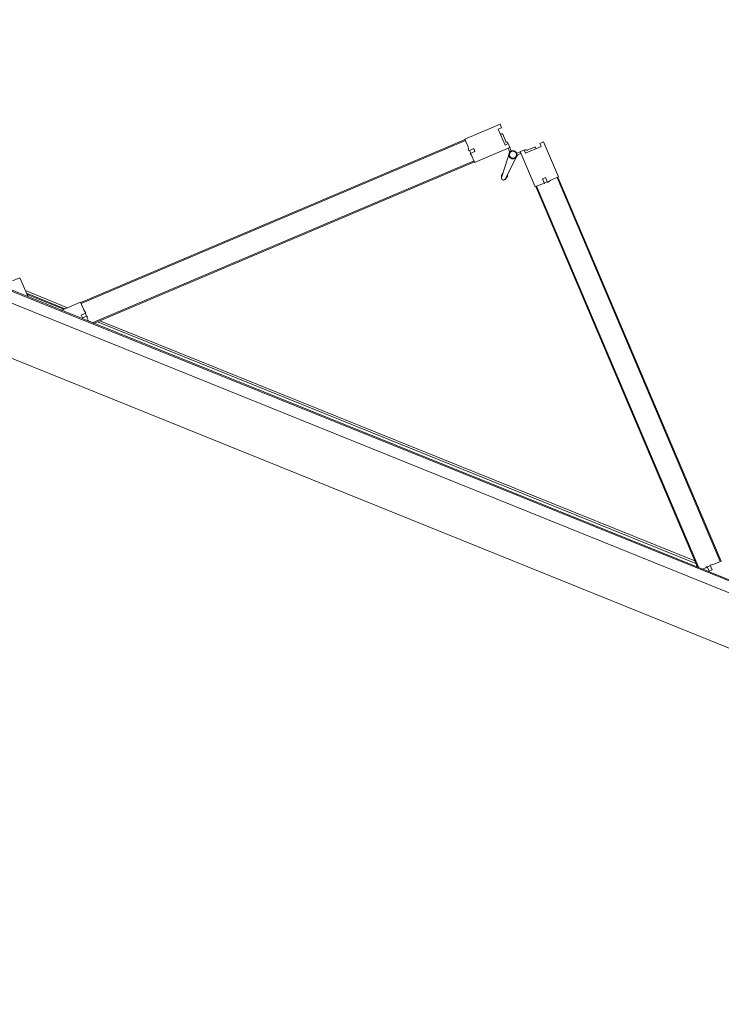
# Model space of a CAD drawing. Header units: millimetres. Extents: x 1512 to 2105, y 794 to 1149.
# Tile 158 of 256: x 1672 to 1673.39, y 1107.79 to 1109.75. Entities that reach past the tile are written whole.
import ezdxf

# ---------------------------------------------------------------- set-up
doc = ezdxf.new("R2010")
doc.units = ezdxf.units.MM
doc.layers.add('A-DOOR', color=31, linetype='Continuous', lineweight=9)

# ---------------------------------------------------------------- blocks, each defined once
blk = doc.blocks.new('5-panel_Bi-fold_external_door_10806 - Type 1-225860-همکف')
at = {"layer": 'A-DOOR'}
for p, q in [((-0.1205, 0.7449), (-0.1742, 0.6912)), ((-0.1148, 0.7393), (-0.1205, 0.7449)), ((-0.0274, 0.7449), (-0.033, 0.7393)), ((0.0264, 0.6912), (-0.0274, 0.7449)), ((-0.1198, 0.7343), (-0.1148, 0.7393)), ((-0.0957, 0.7103), (-0.1198, 0.7343)), ((-0.1103, 0.7284), (-0.112, 0.7266)), ((-0.1103, 0.7284), (-0.112, 0.7266)), ((-0.1103, 0.7284), (-0.112, 0.7266)), ((-0.097, 0.7173), (-0.1081, 0.7284)), ((-0.0281, 0.7343), (-0.0521, 0.7103)), ((-0.0397, 0.7284), (-0.0508, 0.7173)), ((-0.0358, 0.7266), (-0.0376, 0.7284)), ((-0.0358, 0.7266), (-0.0376, 0.7284)), ((-0.0358, 0.7266), (-0.0376, 0.7284)), ((-0.033, 0.7393), (-0.0281, 0.7343)), ((-0.1389, 0.6558), (-0.0851, 0.7096)), ((-0.0908, 0.7153), (-0.0957, 0.7103)), ((-0.0909, 0.7151), (-0.0924, 0.7165)), ((-0.0851, 0.7096), (-0.0908, 0.7153)), ((-0.0879, 0.7068), (-0.0837, 0.7025)), ((-0.0797, 0.7039), (-0.0853, 0.7094)), ((-0.0625, 0.7094), (-0.0681, 0.7039)), ((-0.0642, 0.7025), (-0.0599, 0.7068)), ((-0.0571, 0.7153), (-0.0627, 0.7096)), ((-0.0627, 0.7096), (-0.009, 0.6558)), ((-0.0521, 0.7103), (-0.0571, 0.7153)), ((-0.0554, 0.7165), (-0.0569, 0.7151)), ((-0.7598, 0.1042), (-0.1735, 0.6905)), ((-0.7584, 0.1027), (-0.1721, 0.6891)), ((-0.1742, 0.6912), (-0.1627, 0.6797)), ((-0.1735, 0.6905), (-0.1721, 0.6891)), ((-0.0812, 0.695), (-0.0779, 0.648)), ((-0.0699, 0.648), (-0.0666, 0.695)), ((-0.0674, 0.7031), (-0.0676, 0.7033)), ((-0.0674, 0.7031), (-0.0676, 0.7033)), ((-0.0674, 0.7031), (-0.0676, 0.7033)), ((-0.0674, 0.7031), (-0.0676, 0.7033)), ((-0.0674, 0.7031), (-0.0676, 0.7033)), ((-0.0674, 0.7031), (-0.0676, 0.7033)), ((-0.0674, 0.7031), (-0.0676, 0.7033)), ((-0.0674, 0.7031), (-0.0676, 0.7033)), ((-0.0674, 0.7031), (-0.0676, 0.7033)), ((0.0148, 0.6797), (0.0264, 0.6912)), ((0.0243, 0.6891), (0.0257, 0.6905)), ((0.0243, 0.6891), (0.6106, 0.1027)), ((0.0257, 0.6905), (0.612, 0.1042)), ((-0.1627, 0.6797), (-0.158, 0.6731)), ((-0.158, 0.6731), (-0.1507, 0.6804)), ((-0.1571, 0.6741), (-0.1528, 0.6698)), ((-0.1464, 0.6762), (-0.1536, 0.6691)), ((-0.1536, 0.6691), (-0.15, 0.667)), ((-0.1507, 0.6804), (-0.1464, 0.6762)), ((-0.15, 0.667), (-0.1389, 0.6558)), ((-0.009, 0.6558), (0.0022, 0.667)), ((-0.0014, 0.6762), (0.0029, 0.6804)), ((0.0057, 0.6691), (-0.0014, 0.6762)), ((0.0022, 0.667), (0.0057, 0.6691)), ((0.0029, 0.6804), (0.0102, 0.6731)), ((0.005, 0.6698), (0.0092, 0.6741)), ((0.0102, 0.6731), (0.0148, 0.6797)), ((-0.7235, 0.0755), (-0.141, 0.658)), ((-0.7207, 0.0755), (-0.1396, 0.6566)), ((-0.141, 0.658), (-0.1396, 0.6566)), ((-0.0796, 0.6523), (-0.0777, 0.647)), ((-0.0796, 0.6523), (-0.0779, 0.648)), ((-0.0777, 0.647), (-0.0796, 0.6523)), ((-0.0777, 0.647), (-0.0779, 0.648)), ((-0.0701, 0.647), (-0.0683, 0.6523)), ((-0.0683, 0.6523), (-0.0701, 0.647)), ((-0.0701, 0.647), (-0.07, 0.6474)), ((-0.0683, 0.6523), (-0.0699, 0.648)), ((-0.0083, 0.6566), (-0.0069, 0.658)), ((-0.0083, 0.6566), (0.5728, 0.0755)), ((-0.0069, 0.658), (0.5757, 0.0755)), ((-0.8905, 0.1049), (-0.902, 0.0933)), ((-0.861, 0.0755), (-0.8905, 0.1049)), ((-0.7605, 0.1049), (-0.7899, 0.0755)), ((-0.749, 0.0933), (-0.7605, 0.1049)), ((-0.7584, 0.1027), (-0.7598, 0.1042)), ((0.6127, 0.1049), (0.6012, 0.0933)), ((0.612, 0.1042), (0.6106, 0.1027)), ((-0.7803, 0.0851), (-0.8707, 0.0851)), ((-0.8667, 0.0811), (-0.7843, 0.0811)), ((-0.788, 0.0796), (-0.863, 0.0796)), ((-0.7498, 0.0814), (-0.7424, 0.0887)), ((-0.7455, 0.0771), (-0.7498, 0.0814)), ((-0.7424, 0.0887), (-0.749, 0.0933)), ((-0.7384, 0.0842), (-0.7455, 0.0771)), ((-0.7391, 0.0835), (-0.7434, 0.0877)), ((-0.7363, 0.0807), (-0.7384, 0.0842)), ((-0.7311, 0.0755), (-0.7363, 0.0807)), ((-0.715, 0.0811), (0.5672, 0.0811)), ((0.5632, 0.0851), (-0.711, 0.0851)), ((0.5885, 0.0807), (0.5833, 0.0755)), ((0.5906, 0.0842), (0.5885, 0.0807)), ((0.5977, 0.0771), (0.5906, 0.0842)), ((0.5956, 0.0877), (0.5913, 0.0835)), ((0.6012, 0.0933), (0.5946, 0.0887)), ((0.5946, 0.0887), (0.6019, 0.0814)), ((0.6019, 0.0814), (0.5977, 0.0771)), ((2.581, 0.0759), (-2.331, 0.0759)), ((2.581, 0.0737), (-2.331, 0.0737)), ((-2.331, 0.0516), (2.581, 0.0516)), ((-2.331, -0.05), (2.581, -0.05))]:
    blk.add_line(p, q, dxfattribs=at)
at = {"layer": 'A-DOOR', "flags": 128}
for points in [[(-0.0739, 0.7063), (-0.0742, 0.7063), (-0.0746, 0.7063), (-0.0749, 0.7063), (-0.0752, 0.7062), (-0.0755, 0.7062), (-0.0758, 0.7061), (-0.0761, 0.706), (-0.0764, 0.7059), (-0.0767, 0.7058), (-0.077, 0.7057), (-0.0773, 0.7056), (-0.0776, 0.7054), (-0.0779, 0.7053), (-0.0782, 0.7051), (-0.0784, 0.7049), (-0.0787, 0.7048), (-0.0789, 0.7046), (-0.0792, 0.7044), (-0.0794, 0.7041), (-0.0797, 0.7039), (-0.0799, 0.7037), (-0.0801, 0.7034), (-0.0803, 0.7032), (-0.0805, 0.7029), (-0.0806, 0.7027), (-0.0808, 0.7024), (-0.081, 0.7021), (-0.0811, 0.7018), (-0.0812, 0.7015), (-0.0814, 0.7012), (-0.0815, 0.7009), (-0.0816, 0.7006), (-0.0817, 0.7003), (-0.0817, 0.7), (-0.0818, 0.6997), (-0.0818, 0.6994), (-0.0819, 0.6991), (-0.0819, 0.6987), (-0.0819, 0.6984), (-0.0819, 0.6981), (-0.0819, 0.6978), (-0.0819, 0.6975), (-0.0818, 0.6972), (-0.0818, 0.6968), (-0.0817, 0.6965), (-0.0816, 0.6962), (-0.0815, 0.6959), (-0.0814, 0.6956), (-0.0813, 0.6953), (-0.0812, 0.695), (-0.0811, 0.6947), (-0.0809, 0.6944), (-0.0807, 0.6942), (-0.0806, 0.6939), (-0.0804, 0.6936), (-0.0802, 0.6934), (-0.08, 0.6931), (-0.0798, 0.6929), (-0.0796, 0.6927), (-0.0793, 0.6924), (-0.0791, 0.6922), (-0.0788, 0.692), (-0.0786, 0.6918), (-0.0783, 0.6917), (-0.078, 0.6915), (-0.0778, 0.6913), (-0.0775, 0.6912), (-0.0772, 0.691)], [(-0.0739, 0.7063), (-0.0742, 0.7063), (-0.0746, 0.7063), (-0.0749, 0.7063), (-0.0752, 0.7062), (-0.0755, 0.7062), (-0.0758, 0.7061), (-0.0761, 0.706), (-0.0764, 0.7059), (-0.0767, 0.7058), (-0.077, 0.7057), (-0.0773, 0.7056), (-0.0776, 0.7054), (-0.0779, 0.7053), (-0.0782, 0.7051), (-0.0784, 0.7049), (-0.0787, 0.7048), (-0.0789, 0.7046), (-0.0792, 0.7044), (-0.0794, 0.7041), (-0.0797, 0.7039), (-0.0799, 0.7037), (-0.0801, 0.7034), (-0.0803, 0.7032), (-0.0805, 0.7029), (-0.0806, 0.7027), (-0.0808, 0.7024), (-0.081, 0.7021), (-0.0811, 0.7018), (-0.0812, 0.7015), (-0.0814, 0.7012), (-0.0815, 0.7009), (-0.0816, 0.7006), (-0.0817, 0.7003), (-0.0817, 0.7), (-0.0818, 0.6997), (-0.0818, 0.6994), (-0.0819, 0.6991), (-0.0819, 0.6987), (-0.0819, 0.6984), (-0.0819, 0.6981), (-0.0819, 0.6978), (-0.0819, 0.6975), (-0.0818, 0.6972), (-0.0818, 0.6968), (-0.0817, 0.6965), (-0.0816, 0.6962), (-0.0815, 0.6959), (-0.0814, 0.6956), (-0.0813, 0.6953), (-0.0812, 0.695), (-0.0811, 0.6947), (-0.0809, 0.6944), (-0.0807, 0.6942), (-0.0806, 0.6939), (-0.0804, 0.6936), (-0.0802, 0.6934), (-0.08, 0.6931), (-0.0798, 0.6929), (-0.0796, 0.6927), (-0.0793, 0.6924), (-0.0791, 0.6922), (-0.0788, 0.692), (-0.0786, 0.6918), (-0.0783, 0.6917), (-0.078, 0.6915), (-0.0778, 0.6913), (-0.0775, 0.6912), (-0.0772, 0.691), (-0.0769, 0.6909), (-0.0766, 0.6908), (-0.0763, 0.6907), (-0.076, 0.6906), (-0.0757, 0.6905), (-0.0754, 0.6905), (-0.075, 0.6904), (-0.0747, 0.6904), (-0.0744, 0.6904), (-0.0741, 0.6903), (-0.0739, 0.6903)], [(-0.0739, 0.7063), (-0.0742, 0.7063), (-0.0746, 0.7063), (-0.0749, 0.7063), (-0.0752, 0.7062), (-0.0755, 0.7062), (-0.0758, 0.7061), (-0.0761, 0.706), (-0.0764, 0.7059), (-0.0767, 0.7058), (-0.077, 0.7057), (-0.0773, 0.7056), (-0.0776, 0.7054), (-0.0779, 0.7053), (-0.0782, 0.7051), (-0.0784, 0.7049), (-0.0787, 0.7048), (-0.0789, 0.7046), (-0.0792, 0.7044), (-0.0794, 0.7041), (-0.0797, 0.7039), (-0.0799, 0.7037), (-0.0801, 0.7034), (-0.0803, 0.7032), (-0.0805, 0.7029), (-0.0806, 0.7027), (-0.0808, 0.7024), (-0.081, 0.7021), (-0.0811, 0.7018), (-0.0812, 0.7015), (-0.0814, 0.7012), (-0.0815, 0.7009), (-0.0816, 0.7006), (-0.0817, 0.7003), (-0.0817, 0.7), (-0.0818, 0.6997), (-0.0818, 0.6994), (-0.0819, 0.6991), (-0.0819, 0.6987), (-0.0819, 0.6984), (-0.0819, 0.6981), (-0.0819, 0.6978), (-0.0819, 0.6975), (-0.0818, 0.6972), (-0.0818, 0.6968), (-0.0817, 0.6965), (-0.0816, 0.6962), (-0.0815, 0.6959), (-0.0814, 0.6956), (-0.0813, 0.6953), (-0.0812, 0.695), (-0.0811, 0.6947), (-0.0809, 0.6944), (-0.0807, 0.6942), (-0.0806, 0.6939), (-0.0804, 0.6936), (-0.0802, 0.6934), (-0.08, 0.6931), (-0.0798, 0.6929), (-0.0796, 0.6927), (-0.0793, 0.6924), (-0.0791, 0.6922), (-0.0788, 0.692), (-0.0786, 0.6918), (-0.0783, 0.6917), (-0.078, 0.6915), (-0.0778, 0.6913), (-0.0775, 0.6912), (-0.0772, 0.691)], [(-0.0739, 0.7063), (-0.0742, 0.7063), (-0.0746, 0.7063), (-0.0749, 0.7063), (-0.0752, 0.7062), (-0.0755, 0.7062), (-0.0758, 0.7061), (-0.0761, 0.706), (-0.0764, 0.7059), (-0.0767, 0.7058), (-0.077, 0.7057), (-0.0773, 0.7056), (-0.0776, 0.7054), (-0.0779, 0.7053), (-0.0782, 0.7051), (-0.0784, 0.7049), (-0.0787, 0.7048), (-0.0789, 0.7046), (-0.0792, 0.7044), (-0.0794, 0.7041), (-0.0797, 0.7039), (-0.0799, 0.7037), (-0.0801, 0.7034), (-0.0803, 0.7032), (-0.0805, 0.7029), (-0.0806, 0.7027), (-0.0808, 0.7024), (-0.081, 0.7021), (-0.0811, 0.7018), (-0.0812, 0.7015), (-0.0814, 0.7012), (-0.0815, 0.7009), (-0.0816, 0.7006), (-0.0817, 0.7003), (-0.0817, 0.7), (-0.0818, 0.6997), (-0.0818, 0.6994), (-0.0819, 0.6991), (-0.0819, 0.6987), (-0.0819, 0.6984), (-0.0819, 0.6981), (-0.0819, 0.6978), (-0.0819, 0.6975), (-0.0818, 0.6972), (-0.0818, 0.6968), (-0.0817, 0.6965), (-0.0816, 0.6962), (-0.0815, 0.6959), (-0.0814, 0.6956), (-0.0813, 0.6953), (-0.0812, 0.695), (-0.0811, 0.6947), (-0.0809, 0.6944), (-0.0807, 0.6942), (-0.0806, 0.6939), (-0.0804, 0.6936), (-0.0802, 0.6934), (-0.08, 0.6931), (-0.0798, 0.6929), (-0.0796, 0.6927), (-0.0793, 0.6924), (-0.0791, 0.6922), (-0.0788, 0.692), (-0.0786, 0.6918), (-0.0783, 0.6917), (-0.078, 0.6915), (-0.0778, 0.6913), (-0.0775, 0.6912), (-0.0772, 0.691)], [(-0.0739, 0.7063), (-0.0742, 0.7063), (-0.0746, 0.7063), (-0.0749, 0.7063), (-0.0752, 0.7062), (-0.0755, 0.7062), (-0.0758, 0.7061), (-0.0761, 0.706), (-0.0764, 0.7059), (-0.0767, 0.7058), (-0.077, 0.7057), (-0.0773, 0.7056), (-0.0776, 0.7054), (-0.0779, 0.7053), (-0.0782, 0.7051), (-0.0784, 0.7049), (-0.0787, 0.7048), (-0.0789, 0.7046), (-0.0792, 0.7044), (-0.0794, 0.7041), (-0.0797, 0.7039), (-0.0799, 0.7037), (-0.0801, 0.7034), (-0.0803, 0.7032), (-0.0805, 0.7029), (-0.0806, 0.7027), (-0.0808, 0.7024), (-0.081, 0.7021), (-0.0811, 0.7018), (-0.0812, 0.7015), (-0.0814, 0.7012), (-0.0815, 0.7009), (-0.0816, 0.7006), (-0.0817, 0.7003), (-0.0817, 0.7), (-0.0818, 0.6997), (-0.0818, 0.6994), (-0.0819, 0.6991), (-0.0819, 0.6987), (-0.0819, 0.6984), (-0.0819, 0.6981), (-0.0819, 0.6978), (-0.0819, 0.6975), (-0.0818, 0.6972), (-0.0818, 0.6968), (-0.0817, 0.6965), (-0.0816, 0.6962), (-0.0815, 0.6959), (-0.0814, 0.6956), (-0.0813, 0.6953), (-0.0812, 0.695), (-0.0811, 0.6947), (-0.0809, 0.6944), (-0.0807, 0.6942), (-0.0806, 0.6939), (-0.0804, 0.6936), (-0.0802, 0.6934), (-0.08, 0.6931), (-0.0798, 0.6929), (-0.0796, 0.6927), (-0.0793, 0.6924), (-0.0791, 0.6922), (-0.0788, 0.692), (-0.0786, 0.6918), (-0.0783, 0.6917), (-0.078, 0.6915), (-0.0778, 0.6913), (-0.0775, 0.6912), (-0.0772, 0.691)], [(-0.0742, 0.7063), (-0.0746, 0.7063), (-0.0749, 0.7063), (-0.0752, 0.7062), (-0.0755, 0.7062), (-0.0758, 0.7061), (-0.0761, 0.706), (-0.0764, 0.7059), (-0.0767, 0.7058), (-0.077, 0.7057), (-0.0773, 0.7056), (-0.0776, 0.7054), (-0.0779, 0.7053), (-0.0782, 0.7051), (-0.0784, 0.7049), (-0.0787, 0.7048), (-0.0789, 0.7046), (-0.0792, 0.7044), (-0.0794, 0.7041), (-0.0797, 0.7039), (-0.0799, 0.7037), (-0.0801, 0.7034), (-0.0803, 0.7032), (-0.0805, 0.7029)], [(-0.0742, 0.7063), (-0.0746, 0.7063), (-0.0749, 0.7063), (-0.0752, 0.7062), (-0.0755, 0.7062), (-0.0758, 0.7061), (-0.0761, 0.706), (-0.0764, 0.7059), (-0.0767, 0.7058), (-0.077, 0.7057), (-0.0773, 0.7056), (-0.0776, 0.7054), (-0.0779, 0.7053), (-0.0782, 0.7051), (-0.0784, 0.7049), (-0.0787, 0.7048), (-0.0789, 0.7046), (-0.0792, 0.7044), (-0.0794, 0.7041), (-0.0797, 0.7039), (-0.0799, 0.7037), (-0.0801, 0.7034), (-0.0803, 0.7032), (-0.0805, 0.7029)], [(-0.0742, 0.7063), (-0.0746, 0.7063), (-0.0749, 0.7063), (-0.0752, 0.7062), (-0.0755, 0.7062), (-0.0758, 0.7061), (-0.0761, 0.706), (-0.0764, 0.7059), (-0.0767, 0.7058), (-0.077, 0.7057), (-0.0773, 0.7056), (-0.0776, 0.7054), (-0.0779, 0.7053), (-0.0782, 0.7051), (-0.0784, 0.7049), (-0.0787, 0.7048), (-0.0789, 0.7046), (-0.0792, 0.7044), (-0.0794, 0.7041), (-0.0797, 0.7039), (-0.0799, 0.7037), (-0.0801, 0.7034), (-0.0803, 0.7032), (-0.0805, 0.7029)], [(-0.0742, 0.7063), (-0.0746, 0.7063), (-0.0749, 0.7063), (-0.0752, 0.7062), (-0.0755, 0.7062), (-0.0758, 0.7061), (-0.0761, 0.706), (-0.0764, 0.7059), (-0.0767, 0.7058), (-0.077, 0.7057), (-0.0773, 0.7056), (-0.0776, 0.7054), (-0.0779, 0.7053), (-0.0782, 0.7051), (-0.0784, 0.7049), (-0.0787, 0.7048), (-0.0789, 0.7046), (-0.0792, 0.7044), (-0.0794, 0.7041), (-0.0797, 0.7039), (-0.0799, 0.7037), (-0.0801, 0.7034), (-0.0803, 0.7032), (-0.0805, 0.7029)], [(-0.0742, 0.7063), (-0.0746, 0.7063), (-0.0749, 0.7063), (-0.0752, 0.7062), (-0.0755, 0.7062), (-0.0758, 0.7061), (-0.0761, 0.706), (-0.0764, 0.7059), (-0.0767, 0.7058), (-0.077, 0.7057), (-0.0773, 0.7056), (-0.0776, 0.7054), (-0.0779, 0.7053), (-0.0782, 0.7051), (-0.0784, 0.7049), (-0.0787, 0.7048), (-0.0789, 0.7046), (-0.0792, 0.7044), (-0.0794, 0.7041), (-0.0797, 0.7039), (-0.0799, 0.7037), (-0.0801, 0.7034), (-0.0803, 0.7032), (-0.0805, 0.7029)], [(-0.0742, 0.7063), (-0.0746, 0.7063), (-0.0749, 0.7063), (-0.0752, 0.7062), (-0.0755, 0.7062), (-0.0758, 0.7061), (-0.0761, 0.706), (-0.0764, 0.7059), (-0.0767, 0.7058), (-0.077, 0.7057), (-0.0773, 0.7056), (-0.0776, 0.7054), (-0.0779, 0.7053), (-0.0782, 0.7051), (-0.0784, 0.7049), (-0.0787, 0.7048), (-0.0789, 0.7046), (-0.0792, 0.7044), (-0.0794, 0.7041), (-0.0797, 0.7039), (-0.0799, 0.7037), (-0.0801, 0.7034), (-0.0803, 0.7032), (-0.0805, 0.7029)], [(-0.0742, 0.7063), (-0.0746, 0.7063), (-0.0749, 0.7063), (-0.0752, 0.7062), (-0.0755, 0.7062), (-0.0758, 0.7061), (-0.0761, 0.706), (-0.0764, 0.7059), (-0.0767, 0.7058), (-0.077, 0.7057), (-0.0773, 0.7056), (-0.0776, 0.7054), (-0.0779, 0.7053), (-0.0782, 0.7051), (-0.0784, 0.7049), (-0.0787, 0.7048), (-0.0789, 0.7046), (-0.0792, 0.7044), (-0.0794, 0.7041), (-0.0797, 0.7039), (-0.0799, 0.7037), (-0.0801, 0.7034), (-0.0803, 0.7032), (-0.0805, 0.7029)], [(-0.0742, 0.7063), (-0.0746, 0.7063), (-0.0749, 0.7063), (-0.0752, 0.7062), (-0.0755, 0.7062), (-0.0758, 0.7061), (-0.0761, 0.706), (-0.0764, 0.7059), (-0.0767, 0.7058), (-0.077, 0.7057), (-0.0773, 0.7056), (-0.0776, 0.7054), (-0.0779, 0.7053), (-0.0782, 0.7051), (-0.0784, 0.7049), (-0.0787, 0.7048), (-0.0789, 0.7046), (-0.0792, 0.7044), (-0.0794, 0.7041), (-0.0797, 0.7039), (-0.0799, 0.7037), (-0.0801, 0.7034), (-0.0803, 0.7032), (-0.0805, 0.7029)], [(-0.0742, 0.7063), (-0.0746, 0.7063), (-0.0749, 0.7063), (-0.0752, 0.7062), (-0.0755, 0.7062), (-0.0758, 0.7061), (-0.0761, 0.706), (-0.0764, 0.7059), (-0.0767, 0.7058), (-0.077, 0.7057), (-0.0773, 0.7056), (-0.0776, 0.7054), (-0.0779, 0.7053), (-0.0782, 0.7051), (-0.0784, 0.7049), (-0.0787, 0.7048), (-0.0789, 0.7046), (-0.0792, 0.7044), (-0.0794, 0.7041), (-0.0797, 0.7039), (-0.0799, 0.7037), (-0.0801, 0.7034), (-0.0803, 0.7032), (-0.0805, 0.7029)], [(-0.0681, 0.7038), (-0.0683, 0.704), (-0.0685, 0.7042), (-0.0688, 0.7045), (-0.069, 0.7047), (-0.0693, 0.7048), (-0.0695, 0.705), (-0.0698, 0.7052), (-0.0701, 0.7054), (-0.0704, 0.7055), (-0.0706, 0.7056), (-0.0709, 0.7058), (-0.0712, 0.7059), (-0.0715, 0.706), (-0.0718, 0.7061), (-0.0722, 0.7061), (-0.0725, 0.7062), (-0.0728, 0.7063), (-0.0731, 0.7063), (-0.0734, 0.7063), (-0.0737, 0.7063), (-0.0739, 0.7063)], [(-0.0739, 0.6903), (-0.0736, 0.6903), (-0.0733, 0.6904), (-0.073, 0.6904), (-0.0726, 0.6904), (-0.0723, 0.6905), (-0.072, 0.6906), (-0.0717, 0.6907), (-0.0714, 0.6907), (-0.0711, 0.6909), (-0.0708, 0.691), (-0.0705, 0.6911), (-0.0702, 0.6912), (-0.0699, 0.6914), (-0.0697, 0.6916), (-0.0694, 0.6917), (-0.0691, 0.6919), (-0.0689, 0.6921), (-0.0686, 0.6923), (-0.0684, 0.6925), (-0.0682, 0.6928), (-0.068, 0.693), (-0.0677, 0.6932), (-0.0676, 0.6935), (-0.0674, 0.6938), (-0.0672, 0.694), (-0.067, 0.6943), (-0.0669, 0.6946), (-0.0667, 0.6949), (-0.0666, 0.6951), (-0.0665, 0.6954), (-0.0663, 0.6957), (-0.0663, 0.696), (-0.0662, 0.6964), (-0.0661, 0.6967), (-0.066, 0.697), (-0.066, 0.6973), (-0.0659, 0.6976), (-0.0659, 0.6979), (-0.0659, 0.6983), (-0.0659, 0.6986), (-0.0659, 0.6989), (-0.066, 0.6992), (-0.066, 0.6995), (-0.0661, 0.6998), (-0.0661, 0.7002), (-0.0662, 0.7005), (-0.0663, 0.7008), (-0.0664, 0.7011), (-0.0665, 0.7014), (-0.0666, 0.7017), (-0.0668, 0.702), (-0.0669, 0.7022), (-0.0671, 0.7025), (-0.0673, 0.7028), (-0.0674, 0.7031), (-0.0676, 0.7033), (-0.0678, 0.7036), (-0.0681, 0.7038), (-0.0683, 0.704), (-0.0685, 0.7042), (-0.0688, 0.7045), (-0.069, 0.7047), (-0.0693, 0.7048), (-0.0695, 0.705), (-0.0698, 0.7052), (-0.0701, 0.7054), (-0.0704, 0.7055), (-0.0706, 0.7056), (-0.0709, 0.7058), (-0.0712, 0.7059), (-0.0715, 0.706), (-0.0718, 0.7061), (-0.0722, 0.7061), (-0.0725, 0.7062), (-0.0728, 0.7063), (-0.0731, 0.7063), (-0.0734, 0.7063), (-0.0737, 0.7063), (-0.0739, 0.7063)], [(-0.0681, 0.7038), (-0.0683, 0.704), (-0.0685, 0.7042), (-0.0688, 0.7045), (-0.069, 0.7047), (-0.0693, 0.7048), (-0.0695, 0.705), (-0.0698, 0.7052), (-0.0701, 0.7054), (-0.0704, 0.7055), (-0.0706, 0.7056), (-0.0709, 0.7058), (-0.0712, 0.7059), (-0.0715, 0.706), (-0.0718, 0.7061), (-0.0722, 0.7061), (-0.0725, 0.7062), (-0.0728, 0.7063), (-0.0731, 0.7063), (-0.0734, 0.7063), (-0.0737, 0.7063), (-0.0739, 0.7063)], [(-0.0681, 0.7038), (-0.0683, 0.704), (-0.0685, 0.7042), (-0.0688, 0.7045), (-0.069, 0.7047), (-0.0693, 0.7048), (-0.0695, 0.705), (-0.0698, 0.7052), (-0.0701, 0.7054), (-0.0704, 0.7055), (-0.0706, 0.7056), (-0.0709, 0.7058), (-0.0712, 0.7059), (-0.0715, 0.706), (-0.0718, 0.7061), (-0.0722, 0.7061), (-0.0725, 0.7062), (-0.0728, 0.7063), (-0.0731, 0.7063), (-0.0734, 0.7063), (-0.0737, 0.7063), (-0.0739, 0.7063)], [(-0.0681, 0.7038), (-0.0683, 0.704), (-0.0685, 0.7042), (-0.0688, 0.7045), (-0.069, 0.7047), (-0.0693, 0.7048), (-0.0695, 0.705), (-0.0698, 0.7052), (-0.0701, 0.7054), (-0.0704, 0.7055), (-0.0706, 0.7056), (-0.0709, 0.7058), (-0.0712, 0.7059), (-0.0715, 0.706), (-0.0718, 0.7061), (-0.0722, 0.7061), (-0.0725, 0.7062), (-0.0728, 0.7063), (-0.0731, 0.7063), (-0.0734, 0.7063), (-0.0737, 0.7063), (-0.0739, 0.7063)], [(-0.0709, 0.7058), (-0.0712, 0.7059), (-0.0715, 0.706), (-0.0718, 0.7061), (-0.0722, 0.7061), (-0.0725, 0.7062), (-0.0728, 0.7063), (-0.0731, 0.7063), (-0.0734, 0.7063)], [(-0.0709, 0.7058), (-0.0712, 0.7059), (-0.0715, 0.706), (-0.0718, 0.7061), (-0.0722, 0.7061), (-0.0725, 0.7062), (-0.0728, 0.7063), (-0.0731, 0.7063), (-0.0734, 0.7063)], [(-0.0709, 0.7058), (-0.0712, 0.7059), (-0.0715, 0.706), (-0.0718, 0.7061), (-0.0722, 0.7061), (-0.0725, 0.7062), (-0.0728, 0.7063), (-0.0731, 0.7063), (-0.0734, 0.7063)], [(-0.0709, 0.7058), (-0.0712, 0.7059), (-0.0715, 0.706), (-0.0718, 0.7061), (-0.0722, 0.7061), (-0.0725, 0.7062), (-0.0728, 0.7063), (-0.0731, 0.7063), (-0.0734, 0.7063)], [(-0.0709, 0.7058), (-0.0712, 0.7059), (-0.0715, 0.706), (-0.0718, 0.7061), (-0.0722, 0.7061), (-0.0725, 0.7062), (-0.0728, 0.7063), (-0.0731, 0.7063), (-0.0734, 0.7063)], [(-0.0709, 0.7058), (-0.0712, 0.7059), (-0.0715, 0.706), (-0.0718, 0.7061), (-0.0722, 0.7061), (-0.0725, 0.7062), (-0.0728, 0.7063), (-0.0731, 0.7063), (-0.0734, 0.7063)], [(-0.0709, 0.7058), (-0.0712, 0.7059), (-0.0715, 0.706), (-0.0718, 0.7061), (-0.0722, 0.7061), (-0.0725, 0.7062), (-0.0728, 0.7063), (-0.0731, 0.7063), (-0.0734, 0.7063)], [(-0.0709, 0.7058), (-0.0712, 0.7059), (-0.0715, 0.706), (-0.0718, 0.7061), (-0.0722, 0.7061), (-0.0725, 0.7062), (-0.0728, 0.7063), (-0.0731, 0.7063), (-0.0734, 0.7063)], [(-0.0709, 0.7058), (-0.0712, 0.7059), (-0.0715, 0.706), (-0.0718, 0.7061), (-0.0722, 0.7061), (-0.0725, 0.7062), (-0.0728, 0.7063), (-0.0731, 0.7063), (-0.0734, 0.7063)], [(-0.0681, 0.7038), (-0.0683, 0.704), (-0.0685, 0.7042), (-0.0688, 0.7045), (-0.069, 0.7047), (-0.0693, 0.7048), (-0.0695, 0.705), (-0.0698, 0.7052), (-0.0701, 0.7054), (-0.0704, 0.7055), (-0.0706, 0.7056)], [(-0.0681, 0.7038), (-0.0683, 0.704), (-0.0685, 0.7042), (-0.0688, 0.7045), (-0.069, 0.7047), (-0.0693, 0.7048), (-0.0695, 0.705), (-0.0698, 0.7052), (-0.0701, 0.7054), (-0.0704, 0.7055), (-0.0706, 0.7056)], [(-0.0681, 0.7038), (-0.0683, 0.704), (-0.0685, 0.7042), (-0.0688, 0.7045), (-0.069, 0.7047), (-0.0693, 0.7048), (-0.0695, 0.705), (-0.0698, 0.7052), (-0.0701, 0.7054), (-0.0704, 0.7055), (-0.0706, 0.7056)], [(-0.0681, 0.7038), (-0.0683, 0.704), (-0.0685, 0.7042), (-0.0688, 0.7045), (-0.069, 0.7047), (-0.0693, 0.7048), (-0.0695, 0.705), (-0.0698, 0.7052), (-0.0701, 0.7054), (-0.0704, 0.7055), (-0.0706, 0.7056)], [(-0.0681, 0.7038), (-0.0683, 0.704), (-0.0685, 0.7042), (-0.0688, 0.7045), (-0.069, 0.7047), (-0.0693, 0.7048), (-0.0695, 0.705), (-0.0698, 0.7052), (-0.0701, 0.7054), (-0.0704, 0.7055), (-0.0706, 0.7056)], [(-0.0681, 0.7038), (-0.0683, 0.704), (-0.0685, 0.7042), (-0.0688, 0.7045), (-0.069, 0.7047), (-0.0693, 0.7048), (-0.0695, 0.705), (-0.0698, 0.7052), (-0.0701, 0.7054), (-0.0704, 0.7055), (-0.0706, 0.7056)], [(-0.0681, 0.7038), (-0.0683, 0.704), (-0.0685, 0.7042), (-0.0688, 0.7045), (-0.069, 0.7047), (-0.0693, 0.7048), (-0.0695, 0.705), (-0.0698, 0.7052), (-0.0701, 0.7054), (-0.0704, 0.7055), (-0.0706, 0.7056)], [(-0.0681, 0.7038), (-0.0683, 0.704), (-0.0685, 0.7042), (-0.0688, 0.7045), (-0.069, 0.7047), (-0.0693, 0.7048), (-0.0695, 0.705), (-0.0698, 0.7052), (-0.0701, 0.7054), (-0.0704, 0.7055), (-0.0706, 0.7056)], [(-0.0681, 0.7038), (-0.0683, 0.704), (-0.0685, 0.7042), (-0.0688, 0.7045), (-0.069, 0.7047), (-0.0693, 0.7048), (-0.0695, 0.705), (-0.0698, 0.7052), (-0.0701, 0.7054), (-0.0704, 0.7055), (-0.0706, 0.7056)], [(-0.0808, 0.7024), (-0.081, 0.7021), (-0.0811, 0.7018), (-0.0812, 0.7015), (-0.0814, 0.7012), (-0.0815, 0.7009), (-0.0816, 0.7006), (-0.0817, 0.7003), (-0.0817, 0.7), (-0.0818, 0.6997), (-0.0818, 0.6994), (-0.0819, 0.6991), (-0.0819, 0.6987), (-0.0819, 0.6984), (-0.0819, 0.6981), (-0.0819, 0.6978), (-0.0819, 0.6975), (-0.0818, 0.6972), (-0.0818, 0.6968), (-0.0817, 0.6965), (-0.0816, 0.6962), (-0.0815, 0.6959), (-0.0814, 0.6956), (-0.0813, 0.6953)], [(-0.081, 0.7021), (-0.0811, 0.7018), (-0.0812, 0.7015), (-0.0814, 0.7012), (-0.0815, 0.7009), (-0.0816, 0.7006), (-0.0817, 0.7003), (-0.0817, 0.7), (-0.0818, 0.6997), (-0.0818, 0.6994), (-0.0819, 0.6991), (-0.0819, 0.6987), (-0.0819, 0.6984), (-0.0819, 0.6981), (-0.0819, 0.6978), (-0.0819, 0.6975), (-0.0818, 0.6972), (-0.0818, 0.6968), (-0.0817, 0.6965), (-0.0816, 0.6962), (-0.0815, 0.6959), (-0.0814, 0.6956), (-0.0813, 0.6953)], [(-0.081, 0.7021), (-0.0811, 0.7018), (-0.0812, 0.7015), (-0.0814, 0.7012), (-0.0815, 0.7009), (-0.0816, 0.7006), (-0.0817, 0.7003), (-0.0817, 0.7), (-0.0818, 0.6997), (-0.0818, 0.6994), (-0.0819, 0.6991), (-0.0819, 0.6987), (-0.0819, 0.6984), (-0.0819, 0.6981), (-0.0819, 0.6978), (-0.0819, 0.6975), (-0.0818, 0.6972), (-0.0818, 0.6968), (-0.0817, 0.6965), (-0.0816, 0.6962), (-0.0815, 0.6959), (-0.0814, 0.6956), (-0.0813, 0.6953)], [(-0.081, 0.7021), (-0.0811, 0.7018), (-0.0812, 0.7015), (-0.0814, 0.7012), (-0.0815, 0.7009), (-0.0816, 0.7006), (-0.0817, 0.7003), (-0.0817, 0.7), (-0.0818, 0.6997), (-0.0818, 0.6994), (-0.0819, 0.6991), (-0.0819, 0.6987), (-0.0819, 0.6984), (-0.0819, 0.6981), (-0.0819, 0.6978), (-0.0819, 0.6975), (-0.0818, 0.6972), (-0.0818, 0.6968), (-0.0817, 0.6965), (-0.0816, 0.6962), (-0.0815, 0.6959), (-0.0814, 0.6956), (-0.0813, 0.6953)], [(-0.081, 0.7021), (-0.0811, 0.7018), (-0.0812, 0.7015), (-0.0814, 0.7012), (-0.0815, 0.7009), (-0.0816, 0.7006), (-0.0817, 0.7003), (-0.0817, 0.7), (-0.0818, 0.6997), (-0.0818, 0.6994), (-0.0819, 0.6991), (-0.0819, 0.6987), (-0.0819, 0.6984), (-0.0819, 0.6981), (-0.0819, 0.6978), (-0.0819, 0.6975), (-0.0818, 0.6972), (-0.0818, 0.6968), (-0.0817, 0.6965), (-0.0816, 0.6962), (-0.0815, 0.6959), (-0.0814, 0.6956), (-0.0813, 0.6953)], [(-0.081, 0.7021), (-0.0811, 0.7018), (-0.0812, 0.7015), (-0.0814, 0.7012), (-0.0815, 0.7009), (-0.0816, 0.7006), (-0.0817, 0.7003), (-0.0817, 0.7), (-0.0818, 0.6997), (-0.0818, 0.6994), (-0.0819, 0.6991), (-0.0819, 0.6987), (-0.0819, 0.6984), (-0.0819, 0.6981), (-0.0819, 0.6978), (-0.0819, 0.6975), (-0.0818, 0.6972), (-0.0818, 0.6968), (-0.0817, 0.6965), (-0.0816, 0.6962), (-0.0815, 0.6959), (-0.0814, 0.6956), (-0.0813, 0.6953)], [(-0.081, 0.7021), (-0.0811, 0.7018), (-0.0812, 0.7015), (-0.0814, 0.7012), (-0.0815, 0.7009), (-0.0816, 0.7006), (-0.0817, 0.7003), (-0.0817, 0.7), (-0.0818, 0.6997), (-0.0818, 0.6994), (-0.0819, 0.6991), (-0.0819, 0.6987), (-0.0819, 0.6984), (-0.0819, 0.6981), (-0.0819, 0.6978), (-0.0819, 0.6975), (-0.0818, 0.6972), (-0.0818, 0.6968), (-0.0817, 0.6965), (-0.0816, 0.6962), (-0.0815, 0.6959), (-0.0814, 0.6956), (-0.0813, 0.6953)], [(-0.081, 0.7021), (-0.0811, 0.7018), (-0.0812, 0.7015), (-0.0814, 0.7012), (-0.0815, 0.7009), (-0.0816, 0.7006), (-0.0817, 0.7003), (-0.0817, 0.7), (-0.0818, 0.6997), (-0.0818, 0.6994), (-0.0819, 0.6991), (-0.0819, 0.6987), (-0.0819, 0.6984), (-0.0819, 0.6981), (-0.0819, 0.6978), (-0.0819, 0.6975), (-0.0818, 0.6972), (-0.0818, 0.6968), (-0.0817, 0.6965), (-0.0816, 0.6962), (-0.0815, 0.6959), (-0.0814, 0.6956), (-0.0813, 0.6953)], [(-0.081, 0.7021), (-0.0811, 0.7018), (-0.0812, 0.7015), (-0.0814, 0.7012), (-0.0815, 0.7009), (-0.0816, 0.7006), (-0.0817, 0.7003), (-0.0817, 0.7), (-0.0818, 0.6997), (-0.0818, 0.6994), (-0.0819, 0.6991), (-0.0819, 0.6987), (-0.0819, 0.6984), (-0.0819, 0.6981), (-0.0819, 0.6978), (-0.0819, 0.6975), (-0.0818, 0.6972), (-0.0818, 0.6968), (-0.0817, 0.6965), (-0.0816, 0.6962), (-0.0815, 0.6959), (-0.0814, 0.6956), (-0.0813, 0.6953)], [(-0.0769, 0.6909), (-0.0766, 0.6908), (-0.0763, 0.6907), (-0.076, 0.6906), (-0.0757, 0.6905), (-0.0754, 0.6905), (-0.075, 0.6904), (-0.0747, 0.6904), (-0.0744, 0.6904), (-0.0741, 0.6903), (-0.0739, 0.6903)], [(-0.0769, 0.6909), (-0.0766, 0.6908), (-0.0763, 0.6907), (-0.076, 0.6906), (-0.0757, 0.6905), (-0.0754, 0.6905), (-0.075, 0.6904), (-0.0747, 0.6904), (-0.0744, 0.6904), (-0.0741, 0.6903), (-0.0739, 0.6903)], [(-0.0769, 0.6909), (-0.0766, 0.6908), (-0.0763, 0.6907), (-0.076, 0.6906), (-0.0757, 0.6905), (-0.0754, 0.6905), (-0.075, 0.6904), (-0.0747, 0.6904), (-0.0744, 0.6904), (-0.0741, 0.6903), (-0.0739, 0.6903)], [(-0.0769, 0.6909), (-0.0766, 0.6908), (-0.0763, 0.6907), (-0.076, 0.6906), (-0.0757, 0.6905), (-0.0754, 0.6905), (-0.075, 0.6904), (-0.0747, 0.6904), (-0.0744, 0.6904), (-0.0741, 0.6903), (-0.0739, 0.6903)], [(-0.0739, 0.6903), (-0.0736, 0.6903), (-0.0733, 0.6904), (-0.073, 0.6904), (-0.0726, 0.6904), (-0.0723, 0.6905), (-0.072, 0.6906), (-0.0717, 0.6907), (-0.0714, 0.6907), (-0.0711, 0.6909), (-0.0708, 0.691), (-0.0705, 0.6911), (-0.0702, 0.6912), (-0.0699, 0.6914), (-0.0697, 0.6916), (-0.0694, 0.6917), (-0.0691, 0.6919), (-0.0689, 0.6921), (-0.0686, 0.6923), (-0.0684, 0.6925), (-0.0682, 0.6928), (-0.068, 0.693), (-0.0677, 0.6932), (-0.0676, 0.6935), (-0.0674, 0.6938), (-0.0672, 0.694), (-0.067, 0.6943), (-0.0669, 0.6946), (-0.0667, 0.6949), (-0.0666, 0.6951), (-0.0665, 0.6954), (-0.0663, 0.6957), (-0.0663, 0.696), (-0.0662, 0.6964), (-0.0661, 0.6967), (-0.066, 0.697), (-0.066, 0.6973), (-0.0659, 0.6976), (-0.0659, 0.6979), (-0.0659, 0.6983), (-0.0659, 0.6986), (-0.0659, 0.6989), (-0.066, 0.6992), (-0.066, 0.6995), (-0.0661, 0.6998), (-0.0661, 0.7002), (-0.0662, 0.7005), (-0.0663, 0.7008), (-0.0664, 0.7011), (-0.0665, 0.7014), (-0.0666, 0.7017), (-0.0668, 0.702), (-0.0669, 0.7022), (-0.0671, 0.7025), (-0.0673, 0.7028), (-0.0674, 0.7031), (-0.0676, 0.7033)], [(-0.0739, 0.6903), (-0.0736, 0.6903), (-0.0733, 0.6904), (-0.073, 0.6904), (-0.0726, 0.6904), (-0.0723, 0.6905), (-0.072, 0.6906), (-0.0717, 0.6907), (-0.0714, 0.6907), (-0.0711, 0.6909), (-0.0708, 0.691), (-0.0705, 0.6911), (-0.0702, 0.6912), (-0.0699, 0.6914), (-0.0697, 0.6916), (-0.0694, 0.6917), (-0.0691, 0.6919), (-0.0689, 0.6921), (-0.0686, 0.6923), (-0.0684, 0.6925), (-0.0682, 0.6928), (-0.068, 0.693), (-0.0677, 0.6932), (-0.0676, 0.6935), (-0.0674, 0.6938), (-0.0672, 0.694), (-0.067, 0.6943), (-0.0669, 0.6946), (-0.0667, 0.6949), (-0.0666, 0.6951), (-0.0665, 0.6954), (-0.0663, 0.6957), (-0.0663, 0.696), (-0.0662, 0.6964), (-0.0661, 0.6967), (-0.066, 0.697), (-0.066, 0.6973), (-0.0659, 0.6976), (-0.0659, 0.6979), (-0.0659, 0.6983), (-0.0659, 0.6986), (-0.0659, 0.6989), (-0.066, 0.6992), (-0.066, 0.6995), (-0.0661, 0.6998), (-0.0661, 0.7002), (-0.0662, 0.7005), (-0.0663, 0.7008), (-0.0664, 0.7011), (-0.0665, 0.7014), (-0.0666, 0.7017), (-0.0668, 0.702), (-0.0669, 0.7022), (-0.0671, 0.7025), (-0.0673, 0.7028), (-0.0674, 0.7031), (-0.0676, 0.7033)], [(-0.0739, 0.6903), (-0.0736, 0.6903), (-0.0733, 0.6904), (-0.073, 0.6904), (-0.0726, 0.6904), (-0.0723, 0.6905), (-0.072, 0.6906), (-0.0717, 0.6907), (-0.0714, 0.6907), (-0.0711, 0.6909), (-0.0708, 0.691), (-0.0705, 0.6911), (-0.0702, 0.6912), (-0.0699, 0.6914), (-0.0697, 0.6916), (-0.0694, 0.6917), (-0.0691, 0.6919), (-0.0689, 0.6921), (-0.0686, 0.6923), (-0.0684, 0.6925), (-0.0682, 0.6928), (-0.068, 0.693), (-0.0677, 0.6932), (-0.0676, 0.6935), (-0.0674, 0.6938), (-0.0672, 0.694), (-0.067, 0.6943), (-0.0669, 0.6946), (-0.0667, 0.6949), (-0.0666, 0.6951), (-0.0665, 0.6954), (-0.0663, 0.6957), (-0.0663, 0.696), (-0.0662, 0.6964), (-0.0661, 0.6967), (-0.066, 0.697), (-0.066, 0.6973), (-0.0659, 0.6976), (-0.0659, 0.6979), (-0.0659, 0.6983), (-0.0659, 0.6986), (-0.0659, 0.6989), (-0.066, 0.6992), (-0.066, 0.6995), (-0.0661, 0.6998), (-0.0661, 0.7002), (-0.0662, 0.7005), (-0.0663, 0.7008), (-0.0664, 0.7011), (-0.0665, 0.7014), (-0.0666, 0.7017), (-0.0668, 0.702), (-0.0669, 0.7022), (-0.0671, 0.7025), (-0.0673, 0.7028), (-0.0674, 0.7031), (-0.0676, 0.7033)], [(-0.0739, 0.6903), (-0.0736, 0.6903), (-0.0733, 0.6904), (-0.073, 0.6904), (-0.0726, 0.6904), (-0.0723, 0.6905), (-0.072, 0.6906), (-0.0717, 0.6907), (-0.0714, 0.6907), (-0.0711, 0.6909), (-0.0708, 0.691), (-0.0705, 0.6911), (-0.0702, 0.6912), (-0.0699, 0.6914), (-0.0697, 0.6916), (-0.0694, 0.6917), (-0.0691, 0.6919), (-0.0689, 0.6921), (-0.0686, 0.6923), (-0.0684, 0.6925), (-0.0682, 0.6928), (-0.068, 0.693), (-0.0677, 0.6932), (-0.0676, 0.6935), (-0.0674, 0.6938), (-0.0672, 0.694), (-0.067, 0.6943), (-0.0669, 0.6946), (-0.0667, 0.6949), (-0.0666, 0.6951), (-0.0665, 0.6954), (-0.0663, 0.6957), (-0.0663, 0.696), (-0.0662, 0.6964), (-0.0661, 0.6967), (-0.066, 0.697), (-0.066, 0.6973), (-0.0659, 0.6976), (-0.0659, 0.6979), (-0.0659, 0.6983), (-0.0659, 0.6986), (-0.0659, 0.6989), (-0.066, 0.6992), (-0.066, 0.6995), (-0.0661, 0.6998), (-0.0661, 0.7002), (-0.0662, 0.7005), (-0.0663, 0.7008), (-0.0664, 0.7011), (-0.0665, 0.7014), (-0.0666, 0.7017), (-0.0668, 0.702), (-0.0669, 0.7022), (-0.0671, 0.7025), (-0.0673, 0.7028), (-0.0674, 0.7031), (-0.0676, 0.7033)], [(-0.0665, 0.6954), (-0.0663, 0.6957), (-0.0663, 0.696), (-0.0662, 0.6964), (-0.0661, 0.6967), (-0.066, 0.697), (-0.066, 0.6973), (-0.0659, 0.6976), (-0.0659, 0.6979), (-0.0659, 0.6983), (-0.0659, 0.6986), (-0.0659, 0.6989), (-0.066, 0.6992), (-0.066, 0.6995), (-0.0661, 0.6998), (-0.0661, 0.7002), (-0.0662, 0.7005), (-0.0663, 0.7008), (-0.0664, 0.7011), (-0.0665, 0.7014), (-0.0666, 0.7017), (-0.0668, 0.702), (-0.0669, 0.7022)], [(-0.0665, 0.6954), (-0.0663, 0.6957), (-0.0663, 0.696), (-0.0662, 0.6964), (-0.0661, 0.6967), (-0.066, 0.697), (-0.066, 0.6973), (-0.0659, 0.6976), (-0.0659, 0.6979), (-0.0659, 0.6983), (-0.0659, 0.6986), (-0.0659, 0.6989), (-0.066, 0.6992), (-0.066, 0.6995), (-0.0661, 0.6998), (-0.0661, 0.7002), (-0.0662, 0.7005), (-0.0663, 0.7008), (-0.0664, 0.7011), (-0.0665, 0.7014), (-0.0666, 0.7017), (-0.0668, 0.702)], [(-0.0665, 0.6954), (-0.0663, 0.6957), (-0.0663, 0.696), (-0.0662, 0.6964), (-0.0661, 0.6967), (-0.066, 0.697), (-0.066, 0.6973), (-0.0659, 0.6976), (-0.0659, 0.6979), (-0.0659, 0.6983), (-0.0659, 0.6986), (-0.0659, 0.6989), (-0.066, 0.6992), (-0.066, 0.6995), (-0.0661, 0.6998), (-0.0661, 0.7002), (-0.0662, 0.7005), (-0.0663, 0.7008), (-0.0664, 0.7011), (-0.0665, 0.7014), (-0.0666, 0.7017), (-0.0668, 0.702)], [(-0.0665, 0.6954), (-0.0663, 0.6957), (-0.0663, 0.696), (-0.0662, 0.6964), (-0.0661, 0.6967), (-0.066, 0.697), (-0.066, 0.6973), (-0.0659, 0.6976), (-0.0659, 0.6979), (-0.0659, 0.6983), (-0.0659, 0.6986), (-0.0659, 0.6989), (-0.066, 0.6992), (-0.066, 0.6995), (-0.0661, 0.6998), (-0.0661, 0.7002), (-0.0662, 0.7005), (-0.0663, 0.7008), (-0.0664, 0.7011), (-0.0665, 0.7014), (-0.0666, 0.7017), (-0.0668, 0.702)], [(-0.0665, 0.6954), (-0.0663, 0.6957), (-0.0663, 0.696), (-0.0662, 0.6964), (-0.0661, 0.6967), (-0.066, 0.697), (-0.066, 0.6973), (-0.0659, 0.6976), (-0.0659, 0.6979), (-0.0659, 0.6983), (-0.0659, 0.6986), (-0.0659, 0.6989), (-0.066, 0.6992), (-0.066, 0.6995), (-0.0661, 0.6998), (-0.0661, 0.7002), (-0.0662, 0.7005), (-0.0663, 0.7008), (-0.0664, 0.7011), (-0.0665, 0.7014), (-0.0666, 0.7017), (-0.0668, 0.702)], [(-0.0665, 0.6954), (-0.0663, 0.6957), (-0.0663, 0.696), (-0.0662, 0.6964), (-0.0661, 0.6967), (-0.066, 0.697), (-0.066, 0.6973), (-0.0659, 0.6976), (-0.0659, 0.6979), (-0.0659, 0.6983), (-0.0659, 0.6986), (-0.0659, 0.6989), (-0.066, 0.6992), (-0.066, 0.6995), (-0.0661, 0.6998), (-0.0661, 0.7002), (-0.0662, 0.7005), (-0.0663, 0.7008), (-0.0664, 0.7011), (-0.0665, 0.7014), (-0.0666, 0.7017), (-0.0668, 0.702)], [(-0.0665, 0.6954), (-0.0663, 0.6957), (-0.0663, 0.696), (-0.0662, 0.6964), (-0.0661, 0.6967), (-0.066, 0.697), (-0.066, 0.6973), (-0.0659, 0.6976), (-0.0659, 0.6979), (-0.0659, 0.6983), (-0.0659, 0.6986), (-0.0659, 0.6989), (-0.066, 0.6992), (-0.066, 0.6995), (-0.0661, 0.6998), (-0.0661, 0.7002), (-0.0662, 0.7005), (-0.0663, 0.7008), (-0.0664, 0.7011), (-0.0665, 0.7014), (-0.0666, 0.7017), (-0.0668, 0.702)], [(-0.0665, 0.6954), (-0.0663, 0.6957), (-0.0663, 0.696), (-0.0662, 0.6964), (-0.0661, 0.6967), (-0.066, 0.697), (-0.066, 0.6973), (-0.0659, 0.6976), (-0.0659, 0.6979), (-0.0659, 0.6983), (-0.0659, 0.6986), (-0.0659, 0.6989), (-0.066, 0.6992), (-0.066, 0.6995), (-0.0661, 0.6998), (-0.0661, 0.7002), (-0.0662, 0.7005), (-0.0663, 0.7008), (-0.0664, 0.7011), (-0.0665, 0.7014), (-0.0666, 0.7017), (-0.0668, 0.702)], [(-0.0665, 0.6954), (-0.0663, 0.6957), (-0.0663, 0.696), (-0.0662, 0.6964), (-0.0661, 0.6967), (-0.066, 0.697), (-0.066, 0.6973), (-0.0659, 0.6976), (-0.0659, 0.6979), (-0.0659, 0.6983), (-0.0659, 0.6986), (-0.0659, 0.6989), (-0.066, 0.6992), (-0.066, 0.6995), (-0.0661, 0.6998), (-0.0661, 0.7002), (-0.0662, 0.7005), (-0.0663, 0.7008), (-0.0664, 0.7011), (-0.0665, 0.7014), (-0.0666, 0.7017), (-0.0668, 0.702)]]:
    blk.add_lwpolyline(points, dxfattribs=at)
at = {"layer": 'A-DOOR'}
for centre, radius, start, end in [((-0.1092, 0.7273), 0.0015, 45, 135), ((-0.1092, 0.7273), 0.0015, 45, 135), ((-0.1092, 0.7273), 0.0015, 45, 135), ((-0.0386, 0.7273), 0.0015, 45, 135), ((-0.0386, 0.7273), 0.0015, 45, 135), ((-0.0386, 0.7273), 0.0015, 45, 135), ((-0.0956, 0.7187), 0.002, 225, 296.79), ((-0.0956, 0.7187), 0.002, 225, 268.074), ((-0.0956, 0.7187), 0.002, 225, 268.074), ((-0.0957, 0.7117), 0.001, 240, 285), ((-0.0957, 0.7117), 0.001, 240, 285), ((-0.0957, 0.7117), 0.001, 240, 285), ((-0.0938, 0.7151), 0.002, 45, 116.79), ((-0.0739, 0.6983), 0.00801, 117.8469, 204.3781), ((-0.0739, 0.6983), 0.008, 118.4089, 241.5911), ((-0.0739, 0.6983), 0.007, 90, 270), ((-0.0739, 0.6983), 0.00801, 73.9595, 106.0405), ((-0.0739, 0.6983), 0.008, 90, 105.2946), ((-0.0739, 0.6983), 0.008, 74.7054, 90), ((-0.0739, 0.6983), 0.007, 270, 90), ((-0.0739, 0.6983), 0.00801, 335.6219, 62.1531), ((-0.0739, 0.6983), 0.008, 298.4089, 61.5911), ((-0.054, 0.7151), 0.002, 63.21, 135), ((-0.054, 0.7151), 0.002, 91.926, 135), ((-0.054, 0.7151), 0.002, 91.926, 135), ((-0.0522, 0.7187), 0.002, 243.21, 315), ((-0.0522, 0.7187), 0.002, 243.21, 300.642), ((-0.0522, 0.7187), 0.002, 243.21, 300.642), ((-0.0521, 0.7117), 0.001, 255, 300), ((-0.0521, 0.7117), 0.001, 255, 300), ((-0.0521, 0.7117), 0.001, 255, 300), ((-0.0879, 0.6982), 0.00601, 0.5847, 45), ((-0.0879, 0.6982), 0.00601, 0.5847, 45), ((-0.0879, 0.6982), 0.00601, 0.5847, 45), ((-0.0739, 0.6984), 0.00801, 136.7908, 180.5847), ((-0.0739, 0.6984), 0.00801, 136.7908, 180.5847), ((-0.0739, 0.6984), 0.00801, 136.7908, 180.5847), ((-0.0739, 0.6983), 0.008, 150, 167.5738), ((-0.0739, 0.6983), 0.007, 150, 210), ((-0.0739, 0.6983), 0.007, 150, 210), ((-0.0739, 0.6983), 0.007, 150, 210), ((-0.0739, 0.6983), 0.007, 150, 210), ((-0.0739, 0.6983), 0.008, 254.7054, 270), ((-0.0739, 0.6983), 0.008, 270, 285.2946), ((-0.0739, 0.6984), 0.00801, 359.4153, 43.2092), ((-0.0739, 0.6984), 0.00801, 359.4153, 43.2092), ((-0.0739, 0.6984), 0.00801, 359.4153, 43.2092), ((-0.0739, 0.6983), 0.007, 330, 30), ((-0.0739, 0.6983), 0.007, 330, 30), ((-0.0739, 0.6983), 0.007, 330, 30), ((-0.0739, 0.6983), 0.007, 330, 30), ((-0.0739, 0.6983), 0.008, 12.4262, 30), ((-0.0599, 0.6982), 0.00601, 135, 179.4153), ((-0.0599, 0.6982), 0.00601, 135, 179.4153), ((-0.0599, 0.6982), 0.00601, 135, 179.4153), ((-0.0739, 0.6543), 0.00601, 141.4622, 199.4712), ((-0.0739, 0.6543), 0.00601, 141.4622, 199.4712), ((-0.0739, 0.6483), 0.004, 184.014, 355.986), ((-0.0739, 0.6483), 0.004, 199.4712, 340.5288), ((-0.0739, 0.6483), 0.004, 199.4712, 340.5288), ((-0.0739, 0.6543), 0.00601, 340.5288, 38.5378), ((-0.0739, 0.6543), 0.00601, 340.5288, 38.5378)]:
    blk.add_arc(centre, radius, start, end, dxfattribs=at)
for points in [[(-0.8648, 0.0792), (-0.8645, 0.0794), (-0.8639, 0.0795), (-0.8633, 0.0796), (-0.863, 0.0796)], [(-0.788, 0.0796), (-0.7877, 0.0796), (-0.7871, 0.0795), (-0.7865, 0.0794), (-0.7862, 0.0792)]]:
    blk.add_open_spline(points, degree=3, dxfattribs=at)

msp = doc.modelspace()

# ---------------------------------------------------------------- block references
at = {"layer": 'A-DOOR', "rotation": 337.9999999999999}
msp.add_blockref('5-panel_Bi-fold_external_door_10806 - Type 1-225860-همکف', (1672.7875, 1108.8078), dxfattribs=at)

doc.saveas('drawing.dxf')
